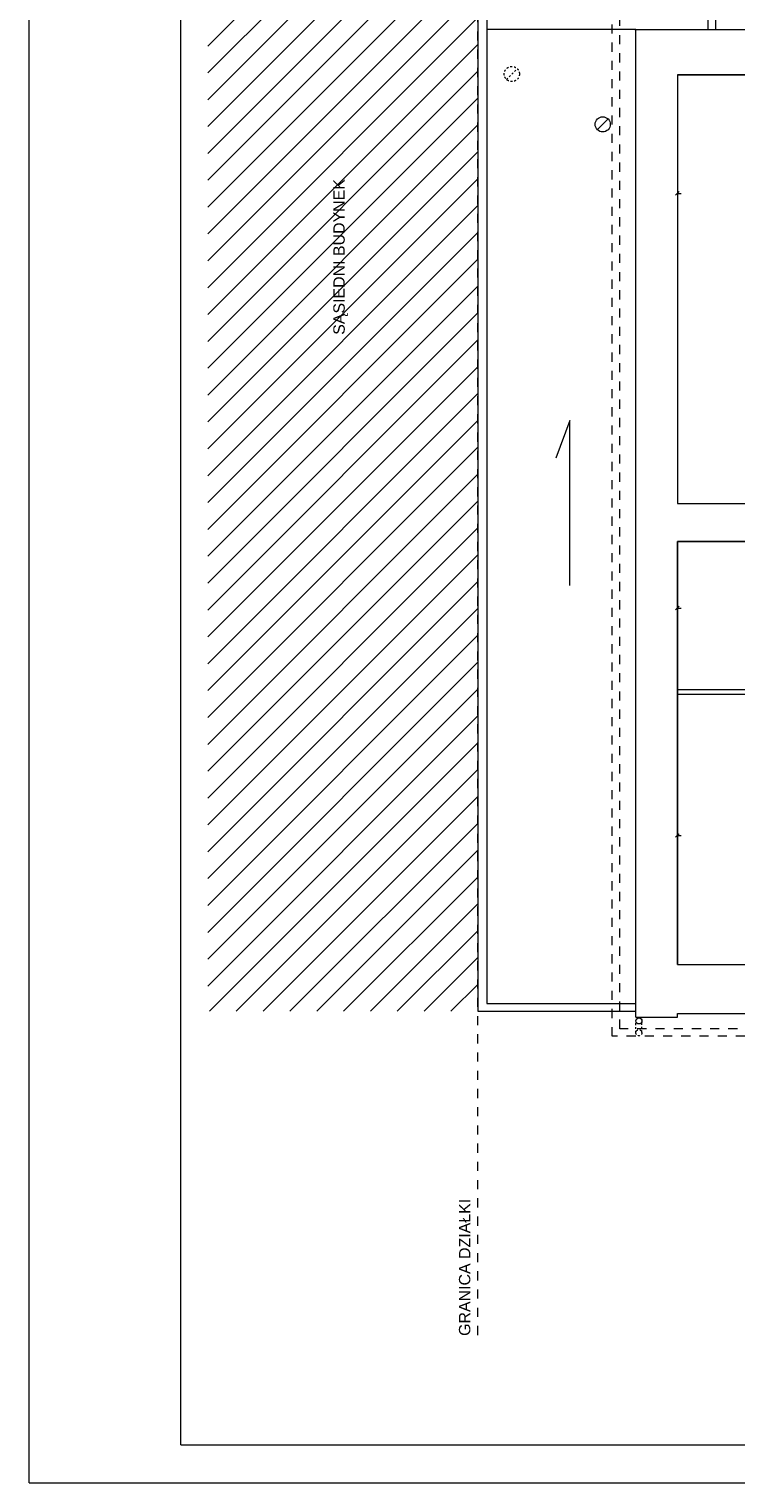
# Model space of a CAD drawing. Header units: millimetres. Extents: x 204754 to 499005, y -178579 to -103222.
# Tile 62 of 178: x 249291 to 258604, y -145571 to -126434. Entities that reach past the tile are written whole.
import ezdxf

# ---------------------------------------------------------------- set-up
doc = ezdxf.new("R2010")
doc.units = ezdxf.units.MM
doc.header["$MEASUREMENT"] = 0
doc.linetypes.add('2', pattern=[50, 25, -25])
doc.linetypes.add('Przerywana', pattern=[240, 120, -120])
doc.layers.get('0').update_dxf_attribs({"color": 252, "lineweight": 5})
for name, color, linetype, lineweight in [('Nowe_! NAZWY POM_Nr_pióra__19', 252, 'Continuous', 5), ('Nowe_! Tabelka_Nr_pióra__19', 252, 'Continuous', 5), ('Nowe_! Tabelka_Nr_pióra__7', 252, 'Continuous', 5), ('Nowe_810-G Ogólne_Nr_pióra__187', 252, 'Continuous', 5), ('Nowe_820-G Rysunki Obrazki_Nr_pióra__103', 252, 'Continuous', 5), ('Nowe_820-G Rysunki Obrazki_Nr_pióra__24', 252, 'Continuous', 5), ('Nowe_Nowe_220(1)-A Ściany zewnętrzne_Nr_pióra__103', 252, 'Continuous', 5), ('Nowe_Nowe_220(1)-A Ściany zewnętrzne_Nr_pióra__23', 252, 'Continuous', 5), ('Nowe_Nowe_220(1)-A Ściany zewnętrzne_Nr_pióra__57', 252, 'Continuous', 5), ('Nowe_TABELKA_Nr_pióra__3', 252, 'Continuous', 5)]:
    doc.layers.add(name, color=color, linetype=linetype, lineweight=lineweight)
doc.styles.add('GENERATED_STYLE_1', font='arial.ttf')

# ---------------------------------------------------------------- blocks, each defined once
blk = doc.blocks.new('podkład 20251118')
at = {"color": 252, "linetype": 'Continuous', "lineweight": 5}
for p, q in [((257857, -128574), (257810, -128621)), ((257834, -128598), (257881, -128598)), ((257857, -134032), (257810, -134079)), ((257834, -134056), (257881, -134056)), ((257857, -137025), (257810, -137072)), ((257834, -137048), (257881, -137048))]:
    blk.add_line(p, q, dxfattribs=at)
at = {"layer": 'Nowe_! NAZWY POM_Nr_pióra__19', "color": 252, "linetype": 'Continuous', "lineweight": 5}
for p, q in [((257834, -127038), (257834, -132678)), ((260738, -127038), (257834, -127038)), ((257834, -132678), (259369, -132678)), ((259334, -133178), (257834, -133178)), ((257834, -133178), (257834, -138748)), ((257834, -138748), (258818, -138748))]:
    blk.add_line(p, q, dxfattribs=at)
at = {"layer": 'Nowe_! Tabelka_Nr_pióra__19', "color": 252, "linetype": 'Continuous', "lineweight": 5}
for p, q in [((249291, -126948), (249291, -115871)), ((249291, -145571), (249291, -126948)), ((249291, -145571), (291291, -145571))]:
    blk.add_line(p, q, dxfattribs=at)
at = {"layer": 'Nowe_! Tabelka_Nr_pióra__7', "color": 252, "linetype": 'Continuous', "lineweight": 5}
for q in [(251291, -116371), (290791, -145071)]:
    blk.add_line((251291, -145071), q, dxfattribs=at)
at = {"layer": 'Nowe_810-G Ogólne_Nr_pióra__187', "color": 252, "linetype": 'Continuous', "lineweight": 5}
for p, q in [((251646, -126657), (255202, -123100)), ((251646, -127010), (255202, -123454)), ((251646, -127364), (255202, -123807)), ((251646, -127717), (255202, -124161)), ((251646, -128071), (255202, -124514)), ((251646, -128424), (255202, -124868)), ((251646, -128778), (255202, -125222)), ((251646, -129131), (255202, -125575)), ((251646, -129485), (255202, -125929)), ((251646, -129838), (255202, -126282)), ((251646, -130192), (255202, -126636)), ((251646, -130546), (255202, -126989)), ((251646, -130899), (255202, -127343)), ((251646, -131253), (255202, -127696)), ((251646, -131606), (255202, -128050)), ((251646, -131960), (255202, -128404)), ((251646, -132313), (255202, -128757)), ((251646, -132667), (255202, -129111)), ((251646, -133020), (255202, -129464)), ((251646, -133374), (255202, -129818)), ((251646, -133728), (255202, -130171)), ((251646, -134081), (255202, -130525)), ((251646, -134435), (255202, -130878)), ((251646, -134788), (255202, -131232)), ((251646, -135142), (255202, -131586)), ((251646, -135495), (255202, -131939)), ((251646, -135849), (255202, -132293)), ((251646, -136202), (255202, -132646)), ((251646, -136556), (255202, -133000)), ((251646, -136910), (255202, -133353)), ((251646, -137263), (255202, -133707)), ((251646, -137617), (255202, -134060)), ((251646, -137970), (255202, -134414)), ((251646, -138324), (255202, -134768)), ((251646, -138677), (255202, -135121)), ((251646, -139031), (255202, -135475)), ((251668, -139362), (255202, -135828)), ((252021, -139362), (255202, -136182)), ((252375, -139362), (255202, -136535)), ((252729, -139362), (255202, -136889)), ((253082, -139362), (255202, -137242)), ((253436, -139362), (255202, -137596)), ((253789, -139362), (255202, -137949)), ((254143, -139362), (255202, -138303)), ((254496, -139362), (255202, -138657)), ((254850, -139362), (255202, -139010))]:
    blk.add_line(p, q, dxfattribs=at)
at = {"layer": 'Nowe_820-G Rysunki Obrazki_Nr_pióra__103', "color": 252, "linetype": '2', "lineweight": 5}
blk.add_circle((257326, -139645), 40, dxfattribs=at)
at = {"layer": 'Nowe_820-G Rysunki Obrazki_Nr_pióra__24', "color": 7, "linetype": '2', "lineweight": 15}
blk.add_line((255581, -127097), (255722, -126955), dxfattribs=at)
at = {"layer": 'Nowe_820-G Rysunki Obrazki_Nr_pióra__24', "color": 7, "linetype": 'Continuous', "lineweight": 15}
blk.add_line((256778, -127759), (256919, -127617), dxfattribs=at)
at = {"layer": 'Nowe_820-G Rysunki Obrazki_Nr_pióra__24', "color": 7, "linetype": '2', "lineweight": 15}
blk.add_circle((255652, -127026), 100, dxfattribs=at)
at = {"layer": 'Nowe_820-G Rysunki Obrazki_Nr_pióra__24', "color": 7, "linetype": 'Continuous', "lineweight": 15}
for centre, radius in [((256849, -127688), 100), ((257326, -139490), 40)]:
    blk.add_circle(centre, radius, dxfattribs=at)
at = {"layer": 'Nowe_Nowe_220(1)-A Ściany zewnętrzne_Nr_pióra__103', "color": 252, "linetype": 'Przerywana', "lineweight": 5}
for p, q in [((256974, -139692), (256974, -126200)), ((257074, -139592), (257074, -126300)), ((278644, -139692), (256974, -139692)), ((278544, -139592), (257074, -139592))]:
    blk.add_line(p, q, dxfattribs=at)
at = {"layer": 'Nowe_Nowe_220(1)-A Ściany zewnętrzne_Nr_pióra__103', "color": 252, "linetype": '2', "lineweight": 5}
for p, q in [((257286, -139645), (257286, -139490)), ((257366, -139643), (257366, -139490))]:
    blk.add_line(p, q, dxfattribs=at)
at = {"layer": 'Nowe_Nowe_220(1)-A Ściany zewnętrzne_Nr_pióra__23', "color": 252, "linetype": 'Przerywana', "lineweight": 5}
blk.add_line((255202, -143625), (255202, -118317), dxfattribs=at)
at = {"layer": 'Nowe_Nowe_220(1)-A Ściany zewnętrzne_Nr_pióra__57', "color": 252, "linetype": 'Continuous', "lineweight": 5}
for p, q in [((255202, -123523), (255202, -139362)), ((255322, -123623), (255322, -139262)), ((258238, -126438), (258238, -123623)), ((258338, -126438), (258338, -123523)), ((257284, -126438), (255322, -126438)), ((257284, -126438), (255458, -126438)), ((257274, -126438), (265684, -126438)), ((257284, -139392), (257284, -126438)), ((257834, -127038), (262544, -127038)), ((257834, -127038), (257834, -132678)), ((256417, -131588), (256232, -132080)), ((256417, -133758), (256417, -131588)), ((257834, -132678), (265375, -132678)), ((257834, -138748), (257834, -133178)), ((257834, -133178), (265684, -133178)), ((257834, -135128), (260384, -135128)), ((257834, -135188), (260384, -135188)), ((257834, -138748), (265684, -138748)), ((255322, -139262), (257284, -139262)), ((255202, -139362), (257284, -139362)), ((257284, -139442), (257284, -139392)), ((257284, -139442), (257834, -139442)), ((257834, -139392), (265608, -139392)), ((257834, -139442), (257834, -139392))]:
    blk.add_line(p, q, dxfattribs=at)
at = {"layer": 'Nowe_TABELKA_Nr_pióra__3', "color": 252, "lineweight": 5, "style": 'GENERATED_STYLE_1'}
for s, p in [('SĄSIEDNI BUDYNEK', (253450, -130458)), ('GRANICA DZIAŁKI', (255105, -143636))]:
    blk.add_text(s, height=150, rotation=90, dxfattribs=at).set_placement(p)

msp = doc.modelspace()

# ---------------------------------------------------------------- block references
msp.add_blockref('podkład 20251118', (0, 0))

doc.saveas('drawing.dxf')
